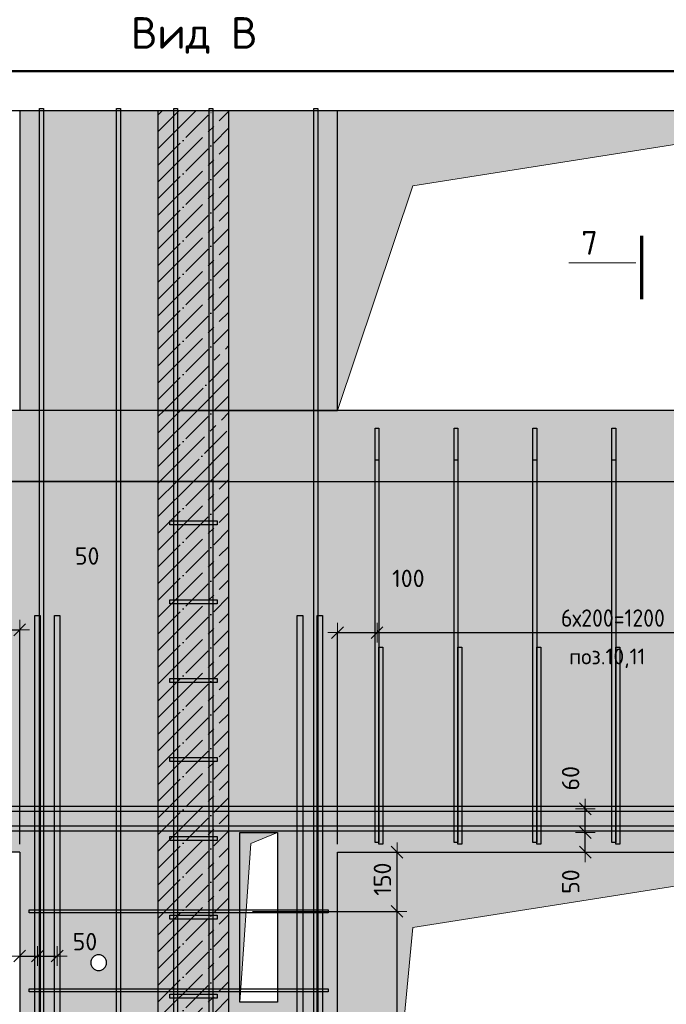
# Model space of a CAD drawing. Header units: millimetres. Extents: x -2258 to 68686, y -2266 to 30725.
# Tile 60 of 83: x 31991 to 33629, y 23975 to 26471. Entities that reach past the tile are written whole.
import ezdxf

# ---------------------------------------------------------------- set-up
doc = ezdxf.new("R2010")
doc.units = ezdxf.units.MM
doc.header["$PDMODE"] = 65
doc.linetypes.add('______11', pattern=[100, 80, -10, 0, -10])
doc.linetypes.add('______5', pattern=[220, 160, -20, 20, -20])
for name, color, linetype, lineweight in [('Standard', 7, 'Continuous', 25), ('Арм.стержн. Арматура края', 96, 'Continuous', 35), ('Арм.стержн. вертикальными 1', 22, 'Continuous', 35), ('Арм.стержн. Доп. арматура', 180, 'Continuous', 35), ('Арм.стержн. Хомут', 240, 'Continuous', 35), ('Размерная линия_ общее', 7, 'Continuous', 13), ('Фундамент (1)', 7, 'Continuous', 35)]:
    doc.layers.add(name, color=color, linetype=linetype, lineweight=lineweight)
doc.layers.add('Осевая линия_ общее', color=7, linetype='______5', lineweight=13, true_color=0xa0a0a0)
doc.styles.add('ISOCPEUR', font='ISOCPEUR')
doc.dimstyles.new('DIMSTYLE_11', dxfattribs={"dimtxt": 44, "dimasz": 50, "dimexe": 0, "dimexo": 0, "dimgap": 22, "dimtad": 2, "dimdec": 0, "dimrnd": 5, "dimzin": 12, "dimdsep": 46, "dimtxsty": 'ISOCPEUR', "dimblk1": 'ALL_ML_STRICH', "dimblk2": 'ALL_ML_STRICH', "dimsah": 1, "dimcen": 0, "dimclrd": 7, "dimclre": 256, "dimclrt": 7, "dimadec": 0, "dimazin": 0, "dimtfac": 1, "dimtdec": 0, "dimtix": 1, "dimtmove": 2, "dimatfit": 3, "dimfxl": 0, "dimtvp": 1.2, "dimtzin": 0, "dimlwd": 0, "dimlwe": -3, "dimarcsym": 0})
doc.dimstyles.new('DIMSTYLE_3', dxfattribs={"dimtxt": 44, "dimasz": 50, "dimexe": 0, "dimexo": 0, "dimgap": 22, "dimtad": 2, "dimdec": 0, "dimrnd": 5, "dimzin": 12, "dimdsep": 46, "dimtxsty": 'ISOCPEUR', "dimblk1": 'ALL_ML_STRICH', "dimblk2": 'ALL_ML_STRICH', "dimsah": 1, "dimcen": 0, "dimclrd": 7, "dimclre": 256, "dimclrt": 7, "dimadec": 0, "dimazin": 0, "dimtfac": 1, "dimtdec": 0, "dimtix": 1, "dimtmove": 2, "dimatfit": 3, "dimfxl": 0, "dimtzin": 0, "dimlwd": 0, "dimlwe": -3, "dimarcsym": 0})

# ---------------------------------------------------------------- blocks, each defined once
blk = doc.blocks.new('ALL_ML_STRICH')
at = {"color": 0, "linetype": 'ByBlock', "lineweight": -2}
for p, q in [((0, -0.5), (0, 0.5)), ((-1, 0), (0.5, 0)), ((-0.3, -0.3), (0.3, 0.3))]:
    blk.add_line(p, q, dxfattribs=at)
blk = doc.blocks.new('*D302')
at = {"layer": 'DEFPOINTS', "color": 7, "linetype": 'Continuous', "lineweight": 13, "transparency": 33554687}
for p in [(32896.4, 24942.9), (32796.4, 24916.7), (32796.4, 24360.1)]:
    blk.add_point(p, dxfattribs=at)
at = {"layer": 'Размерная линия_ общее', "color": 253, "linetype": 'Continuous', "lineweight": -2, "true_color": 0xa0a0a0, "transparency": 33554687}
for p, q in [((32796.4, 24380.1), (32796.4, 24916.7)), ((32896.4, 24922.9), (32896.4, 24916.7))]:
    blk.add_line(p, q, dxfattribs=at)
at = {"layer": 'Размерная линия_ общее', "color": 7, "linetype": 'Continuous', "lineweight": -2, "transparency": 33554687}
blk.add_line((32796.4, 24916.7), (32896.4, 24916.7), dxfattribs=at)
at = {"layer": 'Размерная линия_ общее', "color": 7, "linetype": 'Continuous', "lineweight": 13, "transparency": 33554687, "xscale": 50, "yscale": 50, "zscale": 50, "rotation": 180}
blk.add_blockref('ALL_ML_STRICH', (32796.4, 24916.7), dxfattribs=at)
at = {"layer": 'Размерная линия_ общее', "color": 7, "linetype": 'Continuous', "lineweight": 13, "transparency": 33554687, "xscale": 50, "yscale": 50, "zscale": 50}
blk.add_blockref('ALL_ML_STRICH', (32896.4, 24916.7), dxfattribs=at)
at = {"layer": 'Размерная линия_ общее', "color": 7, "linetype": 'Continuous', "lineweight": 13, "transparency": 33554687, "insert": (32975.7, 25054.2), "char_height": 44, "width": 132, "attachment_point": 5, "style": 'ISOCPEUR'}
blk.add_mtext('\\A1;{100}', dxfattribs=at)
blk = doc.blocks.new('*D303')
at = {"layer": 'DEFPOINTS', "color": 7, "linetype": 'Continuous', "lineweight": 13, "transparency": 33554687}
for p in [(32896.4, 24942.9), (34096.4, 24942.9), (32896.4, 24916.7)]:
    blk.add_point(p, dxfattribs=at)
at = {"layer": 'Размерная линия_ общее', "color": 253, "linetype": 'Continuous', "lineweight": -2, "true_color": 0xa0a0a0, "transparency": 33554687}
for p, q in [((32896.4, 24922.9), (32896.4, 24916.7)), ((34096.4, 24922.9), (34096.4, 24916.7))]:
    blk.add_line(p, q, dxfattribs=at)
at = {"layer": 'Размерная линия_ общее', "color": 7, "linetype": 'Continuous', "lineweight": -2, "transparency": 33554687}
blk.add_line((32896.4, 24916.7), (34096.4, 24916.7), dxfattribs=at)
at = {"layer": 'Размерная линия_ общее', "color": 7, "linetype": 'Continuous', "lineweight": 13, "transparency": 33554687, "xscale": 50, "yscale": 50, "zscale": 50, "rotation": 180}
blk.add_blockref('ALL_ML_STRICH', (32896.4, 24916.7), dxfattribs=at)
at = {"layer": 'Размерная линия_ общее', "color": 7, "linetype": 'Continuous', "lineweight": 13, "transparency": 33554687, "xscale": 50, "yscale": 50, "zscale": 50}
blk.add_blockref('ALL_ML_STRICH', (34096.4, 24916.7), dxfattribs=at)
at = {"layer": 'Размерная линия_ общее', "color": 7, "linetype": 'Continuous', "lineweight": 13, "transparency": 33554687, "insert": (33362.4, 24975.7), "char_height": 44, "width": 2.2, "attachment_point": 1, "line_spacing_factor": 0.60241, "style": 'ISOCPEUR'}
blk.add_mtext('\\W0.91;6х200=1200', dxfattribs=at)
blk = doc.blocks.new('*D305')
at = {"layer": 'DEFPOINTS', "color": 7, "linetype": 'Continuous', "lineweight": 13, "transparency": 33554687}
for p in [(33401.4, 24410.1), (33401.4, 24360.1), (33423.9, 24360.1)]:
    blk.add_point(p, dxfattribs=at)
at = {"layer": 'Размерная линия_ общее', "color": 253, "linetype": 'Continuous', "lineweight": -2, "true_color": 0xa0a0a0, "transparency": 33554687}
for p, q in [((33421.4, 24410.1), (33423.9, 24410.1)), ((33421.4, 24360.1), (33423.9, 24360.1))]:
    blk.add_line(p, q, dxfattribs=at)
at = {"layer": 'Размерная линия_ общее', "color": 7, "linetype": 'Continuous', "lineweight": -2, "transparency": 33554687}
blk.add_line((33423.9, 24360.1), (33423.9, 24410.1), dxfattribs=at)
at = {"layer": 'Размерная линия_ общее', "color": 7, "linetype": 'Continuous', "lineweight": 13, "transparency": 33554687, "xscale": 50, "yscale": 50, "zscale": 50}
for p, rotation in [((33423.9, 24410.1), 90), ((33423.9, 24360.1), 270)]:
    blk.add_blockref('ALL_ML_STRICH', p, dxfattribs=dict(at, rotation=rotation))
at = {"layer": 'Размерная линия_ общее', "color": 7, "linetype": 'Continuous', "lineweight": 13, "transparency": 33554687, "insert": (33387, 24285.6), "char_height": 44, "width": 88, "attachment_point": 5, "rotation": 90, "style": 'ISOCPEUR'}
blk.add_mtext('\\A1;{50}', dxfattribs=at)
blk = doc.blocks.new('*D306')
at = {"layer": 'DEFPOINTS', "color": 7, "linetype": 'Continuous', "lineweight": 13, "transparency": 33554687}
for p in [(33404.6, 24470.1), (33401.4, 24410.1), (33423.9, 24410.1)]:
    blk.add_point(p, dxfattribs=at)
at = {"layer": 'Размерная линия_ общее', "color": 253, "linetype": 'Continuous', "lineweight": -2, "true_color": 0xa0a0a0, "transparency": 33554687}
for p, q in [((33423.9, 24470.1), (33423.9, 24470.1)), ((33421.4, 24410.1), (33423.9, 24410.1))]:
    blk.add_line(p, q, dxfattribs=at)
at = {"layer": 'Размерная линия_ общее', "color": 7, "linetype": 'Continuous', "lineweight": -2, "transparency": 33554687}
blk.add_line((33423.9, 24410.1), (33423.9, 24470.1), dxfattribs=at)
at = {"layer": 'Размерная линия_ общее', "color": 7, "linetype": 'Continuous', "lineweight": 13, "transparency": 33554687, "xscale": 50, "yscale": 50, "zscale": 50}
for p, rotation in [((33423.9, 24470.1), 90), ((33423.9, 24410.1), 270)]:
    blk.add_blockref('ALL_ML_STRICH', p, dxfattribs=dict(at, rotation=rotation))
at = {"layer": 'Размерная линия_ общее', "color": 7, "linetype": 'Continuous', "lineweight": 13, "transparency": 33554687, "insert": (33386.7, 24547.6), "char_height": 44, "width": 88, "attachment_point": 5, "rotation": 90, "style": 'ISOCPEUR'}
blk.add_mtext('\\A1;{60}', dxfattribs=at)
blk = doc.blocks.new('*D308')
at = {"layer": 'DEFPOINTS', "color": 7, "linetype": 'Continuous', "lineweight": 13, "transparency": 33554687}
for p in [(32561.2, 24210.1), (32589.4, 22210.1), (32947.1, 22210.1)]:
    blk.add_point(p, dxfattribs=at)
at = {"layer": 'Размерная линия_ общее', "color": 253, "linetype": 'Continuous', "lineweight": -2, "true_color": 0xa0a0a0, "transparency": 33554687}
for p, q in [((32581.2, 24210.1), (32947.1, 24210.1)), ((32609.4, 22210.1), (32947.1, 22210.1))]:
    blk.add_line(p, q, dxfattribs=at)
at = {"layer": 'Размерная линия_ общее', "color": 7, "linetype": 'Continuous', "lineweight": -2, "transparency": 33554687}
blk.add_line((32947.1, 22210.1), (32947.1, 24210.1), dxfattribs=at)
at = {"layer": 'Размерная линия_ общее', "color": 7, "linetype": 'Continuous', "lineweight": 13, "transparency": 33554687, "xscale": 50, "yscale": 50, "zscale": 50}
for p, rotation in [((32947.1, 24210.1), 90), ((32947.1, 22210.1), 270)]:
    blk.add_blockref('ALL_ML_STRICH', p, dxfattribs=dict(at, rotation=rotation))
at = {"layer": 'Размерная линия_ общее', "color": 7, "linetype": 'Continuous', "lineweight": 13, "transparency": 33554687, "insert": (32888.1, 23062.1), "char_height": 44, "width": 2.2, "attachment_point": 1, "rotation": 90, "line_spacing_factor": 0.60241, "style": 'ISOCPEUR'}
blk.add_mtext('\\W0.91;10х200=2000', dxfattribs=at)
blk = doc.blocks.new('*D309')
at = {"layer": 'DEFPOINTS', "color": 7, "linetype": 'Continuous', "lineweight": 13, "transparency": 33554687}
for p in [(32796.4, 24360.1), (32561.2, 24210.1), (32947.1, 24210.1)]:
    blk.add_point(p, dxfattribs=at)
at = {"layer": 'Размерная линия_ общее', "color": 253, "linetype": 'Continuous', "lineweight": -2, "true_color": 0xa0a0a0, "transparency": 33554687}
for p, q in [((32816.4, 24360.1), (32947.1, 24360.1)), ((32581.2, 24210.1), (32947.1, 24210.1))]:
    blk.add_line(p, q, dxfattribs=at)
at = {"layer": 'Размерная линия_ общее', "color": 7, "linetype": 'Continuous', "lineweight": -2, "transparency": 33554687}
blk.add_line((32947.1, 24210.1), (32947.1, 24360.1), dxfattribs=at)
at = {"layer": 'Размерная линия_ общее', "color": 7, "linetype": 'Continuous', "lineweight": 13, "transparency": 33554687, "xscale": 50, "yscale": 50, "zscale": 50}
for p, rotation in [((32947.1, 24360.1), 90), ((32947.1, 24210.1), 270)]:
    blk.add_blockref('ALL_ML_STRICH', p, dxfattribs=dict(at, rotation=rotation))
at = {"layer": 'Размерная линия_ общее', "color": 7, "linetype": 'Continuous', "lineweight": 13, "transparency": 33554687, "insert": (32910.1, 24291.7), "char_height": 44, "width": 132, "attachment_point": 5, "rotation": 90, "style": 'ISOCPEUR'}
blk.add_mtext('\\A1;{150}', dxfattribs=at)
blk = doc.blocks.new('*D310')
at = {"layer": 'DEFPOINTS', "color": 7, "linetype": 'Continuous', "lineweight": 13, "transparency": 33554687}
for p in [(32036.4, 24116.9), (31991.4, 24096.8), (31991.4, 24074.4)]:
    blk.add_point(p, dxfattribs=at)
at = {"layer": 'Размерная линия_ общее', "color": 253, "linetype": 'Continuous', "lineweight": -2, "true_color": 0xa0a0a0, "transparency": 33554687}
for p, q in [((31991.4, 24094.4), (31991.4, 24096.8)), ((32036.4, 24096.9), (32036.4, 24096.8))]:
    blk.add_line(p, q, dxfattribs=at)
at = {"layer": 'Размерная линия_ общее', "color": 7, "linetype": 'Continuous', "lineweight": -2, "transparency": 33554687}
blk.add_line((31991.4, 24096.8), (32036.4, 24096.8), dxfattribs=at)
at = {"layer": 'Размерная линия_ общее', "color": 7, "linetype": 'Continuous', "lineweight": 13, "transparency": 33554687, "xscale": 50, "yscale": 50, "zscale": 50, "rotation": 180}
blk.add_blockref('ALL_ML_STRICH', (31991.4, 24096.8), dxfattribs=at)
at = {"layer": 'Размерная линия_ общее', "color": 7, "linetype": 'Continuous', "lineweight": 13, "transparency": 33554687, "xscale": 50, "yscale": 50, "zscale": 50}
blk.add_blockref('ALL_ML_STRICH', (32036.4, 24096.8), dxfattribs=at)
at = {"layer": 'Размерная линия_ общее', "color": 7, "linetype": 'Continuous', "lineweight": 13, "transparency": 33554687, "insert": (31906.2, 24133.7), "char_height": 44, "width": 88, "attachment_point": 5, "style": 'ISOCPEUR'}
blk.add_mtext('\\A1;{45}', dxfattribs=at)
blk = doc.blocks.new('*D311')
at = {"layer": 'DEFPOINTS', "color": 7, "linetype": 'Continuous', "lineweight": 13, "transparency": 33554687}
for p in [(32036.4, 24116.9), (32086.4, 24115.2), (32036.4, 24096.8)]:
    blk.add_point(p, dxfattribs=at)
at = {"layer": 'Размерная линия_ общее', "color": 253, "linetype": 'Continuous', "lineweight": -2, "true_color": 0xa0a0a0, "transparency": 33554687}
for p, q in [((32036.4, 24096.9), (32036.4, 24096.8)), ((32086.4, 24096.8), (32086.4, 24096.8))]:
    blk.add_line(p, q, dxfattribs=at)
at = {"layer": 'Размерная линия_ общее', "color": 7, "linetype": 'Continuous', "lineweight": -2, "transparency": 33554687}
blk.add_line((32036.4, 24096.8), (32086.4, 24096.8), dxfattribs=at)
at = {"layer": 'Размерная линия_ общее', "color": 7, "linetype": 'Continuous', "lineweight": 13, "transparency": 33554687, "xscale": 50, "yscale": 50, "zscale": 50, "rotation": 180}
blk.add_blockref('ALL_ML_STRICH', (32036.4, 24096.8), dxfattribs=at)
at = {"layer": 'Размерная линия_ общее', "color": 7, "linetype": 'Continuous', "lineweight": 13, "transparency": 33554687, "xscale": 50, "yscale": 50, "zscale": 50}
blk.add_blockref('ALL_ML_STRICH', (32086.4, 24096.8), dxfattribs=at)
at = {"layer": 'Размерная линия_ общее', "color": 7, "linetype": 'Continuous', "lineweight": 13, "transparency": 33554687, "insert": (32156.6, 24133.4), "char_height": 44, "width": 88, "attachment_point": 5, "style": 'ISOCPEUR'}
blk.add_mtext('\\A1;{50}', dxfattribs=at)
blk = doc.blocks.new('*D319')
at = {"layer": 'DEFPOINTS', "color": 7, "linetype": 'Continuous', "lineweight": 13, "transparency": 33554687}
for p in [(31941.4, 24945.9), (31941.4, 24924), (31991.4, 24360.1)]:
    blk.add_point(p, dxfattribs=at)
at = {"layer": 'Размерная линия_ общее', "color": 253, "linetype": 'Continuous', "lineweight": -2, "true_color": 0xa0a0a0, "transparency": 33554687}
for p, q in [((31941.4, 24925.9), (31941.4, 24924)), ((31991.4, 24380.1), (31991.4, 24924))]:
    blk.add_line(p, q, dxfattribs=at)
at = {"layer": 'Размерная линия_ общее', "color": 7, "linetype": 'Continuous', "lineweight": -2, "transparency": 33554687}
blk.add_line((31941.4, 24924), (31991.4, 24924), dxfattribs=at)
at = {"layer": 'Размерная линия_ общее', "color": 7, "linetype": 'Continuous', "lineweight": 13, "transparency": 33554687, "xscale": 50, "yscale": 50, "zscale": 50, "rotation": 180}
blk.add_blockref('ALL_ML_STRICH', (31941.4, 24924), dxfattribs=at)
at = {"layer": 'Размерная линия_ общее', "color": 7, "linetype": 'Continuous', "lineweight": 13, "transparency": 33554687, "xscale": 50, "yscale": 50, "zscale": 50}
blk.add_blockref('ALL_ML_STRICH', (31991.4, 24924), dxfattribs=at)
at = {"layer": 'Размерная линия_ общее', "color": 7, "linetype": 'Continuous', "lineweight": 13, "transparency": 33554687, "insert": (32162.2, 25111), "char_height": 44, "width": 88, "attachment_point": 5, "style": 'ISOCPEUR'}
blk.add_mtext('\\A1;{50}', dxfattribs=at)

msp = doc.modelspace()

# ---------------------------------------------------------------- hatches: boundary and pattern name
at = {"linetype": 'Continuous', "lineweight": 13, "transparency": 33554687}
for points in [[(32796.4, 26240.1), (32521.4, 26240.1), (32521.4, 25480.1), (32796.4, 25480.1)], [(30741.4, 25300.1), (32341.4, 25300.1), (32341.4, 25480.1), (30741.4, 25480.1)], [(32521.4, 25300.1), (34826.5, 25300.1), (34826.5, 25480.1), (32521.4, 25480.1)]]:
    msp.add_hatch(color=7, dxfattribs=at).paths.add_polyline_path(points)
at = {"linetype": 'Continuous', "lineweight": -3, "transparency": 33554687}
msp.add_hatch(color=7, dxfattribs=at).paths.add_polyline_path([(32341.4, 25300.1), (32521.4, 25300.1), (32521.4, 25480.1), (32341.4, 25480.1)])
at = {"linetype": 'Continuous', "lineweight": 13, "transparency": 33554687}
h = msp.add_hatch(color=7, dxfattribs=at)
h.paths.add_polyline_path([(32796.4, 24360.1), (34196.4, 24360.1), (34196.4, 22110.1), (34826.5, 22110.1), (34826.5, 25300.1), (32521.4, 25300.1), (32521.4, 22110.1), (32796.4, 22110.1)])
h.paths.add_polyline_path([(32616.4, 23280.1), (32616.3, 23278.1), (32616, 23276), (32615.4, 23274), (32614.7, 23272), (32613.7, 23270.1), (32612.6, 23268.4), (32611.3, 23266.8), (32609.8, 23265.3), (32608.1, 23264), (32606.4, 23262.8), (32604.5, 23261.9), (32602.6, 23261.1), (32600.5, 23260.6), (32598.5, 23260.3), (32596.4, 23260.1), (32594.3, 23260.3), (32592.2, 23260.6), (32590.2, 23261.1), (32588.3, 23261.9), (32586.4, 23262.8), (32584.6, 23264), (32583, 23265.3), (32581.5, 23266.8), (32580.2, 23268.4), (32579.1, 23270.1), (32578.1, 23272), (32577.4, 23274), (32576.8, 23276), (32576.5, 23278.1), (32576.4, 23280.1), (32576.5, 23282.2), (32576.8, 23284.3), (32577.4, 23286.3), (32578.1, 23288.3), (32579.1, 23290.1), (32580.2, 23291.9), (32581.5, 23293.5), (32583, 23295), (32584.6, 23296.3), (32586.4, 23297.5), (32588.3, 23298.4), (32590.2, 23299.2), (32592.2, 23299.7), (32594.3, 23300), (32596.4, 23300.1), (32598.5, 23300), (32600.5, 23299.7), (32602.6, 23299.2), (32604.5, 23298.4), (32606.4, 23297.5), (32608.1, 23296.3), (32609.8, 23295), (32611.3, 23293.5), (32612.6, 23291.9), (32613.7, 23290.1), (32614.7, 23288.3), (32615.4, 23286.3), (32616, 23284.3), (32616.3, 23282.2)], flags=16)
h.paths.add_polyline_path([(32643.9, 23980.1), (32548.9, 23980.1), (32548.9, 24410.1), (32643.9, 24410.1)], flags=16)
at = {"layer": 'Standard', "linetype": 'Continuous', "lineweight": 13, "transparency": 33554687}
msp.add_hatch(color=7, dxfattribs=at).paths.add_polyline_path([(31991.4, 25480.1), (32341.4, 25480.1), (32341.4, 26240.1), (31991.4, 26240.1)])
at = {"layer": 'Standard', "linetype": 'Continuous', "lineweight": -3, "transparency": 33554687}
for points in [[(32341.4, 25480.1), (32521.4, 25480.1), (32521.4, 26240.1), (32341.4, 26240.1)], [(32521.4, 22110.1), (32521.4, 25300.1), (32341.4, 25300.1), (32341.4, 22110.1)]]:
    msp.add_hatch(color=7, dxfattribs=at).paths.add_polyline_path(points)
at = {"layer": 'Standard', "linetype": 'Continuous', "lineweight": 13, "transparency": 33554687}
h = msp.add_hatch(color=7, dxfattribs=at)
h.paths.add_polyline_path([(31091.4, 24360.1), (31991.4, 24360.1), (31991.4, 22110.1), (32341.4, 22110.1), (32341.4, 25300.1), (30741.4, 25300.1), (30741.4, 22110.1), (31091.4, 22110.1)])
h.paths.add_polyline_path([(32211.4, 24080.1), (32211.3, 24078.1), (32211, 24076), (32210.4, 24074), (32209.7, 24072), (32208.7, 24070.1), (32207.6, 24068.4), (32206.3, 24066.8), (32204.8, 24065.3), (32203.1, 24064), (32201.4, 24062.8), (32199.5, 24061.9), (32197.6, 24061.1), (32195.5, 24060.6), (32193.5, 24060.3), (32191.4, 24060.1), (32189.3, 24060.3), (32187.2, 24060.6), (32185.2, 24061.1), (32183.3, 24061.9), (32181.4, 24062.8), (32179.6, 24064), (32178, 24065.3), (32176.5, 24066.8), (32175.2, 24068.4), (32174.1, 24070.1), (32173.1, 24072), (32172.4, 24074), (32171.8, 24076), (32171.5, 24078.1), (32171.4, 24080.1), (32171.5, 24082.2), (32171.8, 24084.3), (32172.4, 24086.3), (32173.1, 24088.3), (32174.1, 24090.1), (32175.2, 24091.9), (32176.5, 24093.5), (32178, 24095), (32179.6, 24096.3), (32181.4, 24097.5), (32183.3, 24098.4), (32185.2, 24099.2), (32187.2, 24099.7), (32189.3, 24100), (32191.4, 24100.1), (32193.5, 24100), (32195.5, 24099.7), (32197.6, 24099.2), (32199.5, 24098.4), (32201.4, 24097.5), (32203.1, 24096.3), (32204.8, 24095), (32206.3, 24093.5), (32207.6, 24091.9), (32208.7, 24090.1), (32209.7, 24088.3), (32210.4, 24086.3), (32211, 24084.3), (32211.3, 24082.2)], flags=16)
h.paths.add_polyline_path([(32211.4, 23280.1), (32211.3, 23278.1), (32211, 23276), (32210.4, 23274), (32209.7, 23272), (32208.7, 23270.1), (32207.6, 23268.4), (32206.3, 23266.8), (32204.8, 23265.3), (32203.1, 23264), (32201.4, 23262.8), (32199.5, 23261.9), (32197.6, 23261.1), (32195.5, 23260.6), (32193.5, 23260.3), (32191.4, 23260.1), (32189.3, 23260.3), (32187.2, 23260.6), (32185.2, 23261.1), (32183.3, 23261.9), (32181.4, 23262.8), (32179.6, 23264), (32178, 23265.3), (32176.5, 23266.8), (32175.2, 23268.4), (32174.1, 23270.1), (32173.1, 23272), (32172.4, 23274), (32171.8, 23276), (32171.5, 23278.1), (32171.4, 23280.1), (32171.5, 23282.2), (32171.8, 23284.3), (32172.4, 23286.3), (32173.1, 23288.3), (32174.1, 23290.1), (32175.2, 23291.9), (32176.5, 23293.5), (32178, 23295), (32179.6, 23296.3), (32181.4, 23297.5), (32183.3, 23298.4), (32185.2, 23299.2), (32187.2, 23299.7), (32189.3, 23300), (32191.4, 23300.1), (32193.5, 23300), (32195.5, 23299.7), (32197.6, 23299.2), (32199.5, 23298.4), (32201.4, 23297.5), (32203.1, 23296.3), (32204.8, 23295), (32206.3, 23293.5), (32207.6, 23291.9), (32208.7, 23290.1), (32209.7, 23288.3), (32210.4, 23286.3), (32211, 23284.3), (32211.3, 23282.2)], flags=16)
at = {"layer": 'Standard', "linetype": 'Continuous', "lineweight": 13, "true_color": 0x5d5d5d, "transparency": 33554687}
msp.add_hatch(color=251, dxfattribs=at).paths.add_polyline_path([(32548.9, 24410.1), (32548.9, 23980.1), (32577.2, 24381.9), (32643.9, 24410.1)])
at = {"layer": 'Фундамент (1)', "linetype": 'Continuous', "lineweight": 13, "true_color": 0x2d2d2d, "transparency": 33554687}
for points in [[(32987.3, 26049.2), (34196.4, 26240.1), (32796.4, 26240.1), (32796.4, 25480.1)], [(32987.3, 24169.2), (34196.4, 24360.1), (32796.4, 24360.1), (32796.4, 22160.1)]]:
    msp.add_hatch(color=250, dxfattribs=at).paths.add_polyline_path(points)

# ---------------------------------------------------------------- linework, layer by layer
at = {"color": 7, "linetype": 'Continuous', "lineweight": 25, "transparency": 33554687}
for p, q in [((32471.4, 26240.1), (32846.4, 26240.1)), ((32796.4, 25480.1), (32796.4, 26240.1)), ((31991.4, 25480.1), (31091.4, 25480.1)), ((32341.4, 25480.1), (31991.4, 25480.1)), ((32521.4, 25480.1), (32341.4, 25480.1)), ((32341.4, 25480.1), (32341.4, 25300.1)), ((32796.4, 25480.1), (32521.4, 25480.1)), ((32521.4, 25300.1), (32521.4, 25480.1)), ((32521.4, 25480.1), (32796.4, 25480.1)), ((34196.4, 25480.1), (32796.4, 25480.1)), ((30741.4, 25300.1), (32341.4, 25300.1)), ((32341.4, 25300.1), (32521.4, 25300.1)), ((32521.4, 25300.1), (34826.5, 25300.1)), ((32521.4, 25300.1), (34826.5, 25300.1)), ((32548.9, 23980.1), (32548.9, 24410.1)), ((32548.9, 24410.1), (32643.9, 24410.1)), ((32643.9, 24410.1), (32643.9, 23980.1)), ((32796.4, 22110.1), (32796.4, 24360.1)), ((32796.4, 24360.1), (34196.4, 24360.1)), ((32643.9, 23980.1), (32548.9, 23980.1))]:
    msp.add_line(p, q, dxfattribs=at)
at = {"color": 7, "linetype": '______11', "lineweight": -3, "transparency": 33554687}
for p, q in [((32341.4, 25422.2), (32399.3, 25480.1)), ((32341.4, 25337.4), (32484.2, 25480.1)), ((32389, 25300.1), (32521.4, 25432.5)), ((32473.9, 25300.1), (32521.4, 25347.7))]:
    msp.add_line(p, q, dxfattribs=at)
at = {"color": 7, "linetype": '______5', "lineweight": -3, "transparency": 33554687}
for p, q in [((32341.4, 25464.6), (32356.9, 25480.1)), ((32341.4, 25379.8), (32441.7, 25480.1)), ((32346.6, 25300.1), (32521.4, 25474.9)), ((32431.5, 25300.1), (32521.4, 25390.1)), ((32516.3, 25300.1), (32521.4, 25305.2))]:
    msp.add_line(p, q, dxfattribs=at)
at = {"layer": 'Standard', "color": 7, "linetype": 'Continuous', "lineweight": 25, "transparency": 33554687}
for p, q in [((31941.4, 26240.1), (32391.4, 26240.1)), ((31991.4, 26240.1), (31991.4, 25480.1)), ((32291.4, 26240.1), (32571.4, 26240.1)), ((32341.4, 26240.1), (32341.4, 25480.1)), ((32521.4, 25480.1), (32521.4, 26240.1)), ((32341.4, 25480.1), (31991.4, 25480.1)), ((32341.4, 25480.1), (32521.4, 25480.1)), ((32341.4, 25300.1), (30741.4, 25300.1)), ((32521.4, 25300.1), (32341.4, 25300.1)), ((32341.4, 25300.1), (32341.4, 22110.1)), ((32521.4, 22110.1), (32521.4, 25300.1)), ((31991.4, 24360.1), (31091.4, 24360.1)), ((31991.4, 24360.1), (31991.4, 22110.1)), ((32173.1, 24088.3), (32172.4, 24086.3)), ((32174.1, 24090.1), (32173.1, 24088.3)), ((32175.2, 24091.9), (32174.1, 24090.1)), ((32176.5, 24093.5), (32175.2, 24091.9)), ((32178, 24095), (32176.5, 24093.5)), ((32179.6, 24096.3), (32178, 24095)), ((32181.4, 24097.5), (32179.6, 24096.3)), ((32183.3, 24098.4), (32181.4, 24097.5)), ((32185.2, 24099.2), (32183.3, 24098.4)), ((32187.2, 24099.7), (32185.2, 24099.2)), ((32189.3, 24100), (32187.2, 24099.7)), ((32191.4, 24100.1), (32189.3, 24100)), ((32193.5, 24100), (32191.4, 24100.1)), ((32195.5, 24099.7), (32193.5, 24100)), ((32197.6, 24099.2), (32195.5, 24099.7)), ((32199.5, 24098.4), (32197.6, 24099.2)), ((32201.4, 24097.5), (32199.5, 24098.4)), ((32203.1, 24096.3), (32201.4, 24097.5)), ((32204.8, 24095), (32203.1, 24096.3)), ((32206.3, 24093.5), (32204.8, 24095)), ((32207.6, 24091.9), (32206.3, 24093.5)), ((32208.7, 24090.1), (32207.6, 24091.9)), ((32209.7, 24088.3), (32208.7, 24090.1)), ((32210.4, 24086.3), (32209.7, 24088.3)), ((32171.5, 24082.2), (32171.4, 24080.1)), ((32171.4, 24080.1), (32171.5, 24078.1)), ((32171.8, 24084.3), (32171.5, 24082.2)), ((32171.5, 24078.1), (32171.8, 24076)), ((32172.4, 24086.3), (32171.8, 24084.3)), ((32171.8, 24076), (32172.4, 24074)), ((32172.4, 24074), (32173.1, 24072)), ((32173.1, 24072), (32174.1, 24070.1)), ((32174.1, 24070.1), (32175.2, 24068.4)), ((32175.2, 24068.4), (32176.5, 24066.8)), ((32176.5, 24066.8), (32178, 24065.3)), ((32178, 24065.3), (32179.6, 24064)), ((32179.6, 24064), (32181.4, 24062.8)), ((32181.4, 24062.8), (32183.3, 24061.9)), ((32183.3, 24061.9), (32185.2, 24061.1)), ((32197.6, 24061.1), (32199.5, 24061.9)), ((32199.5, 24061.9), (32201.4, 24062.8)), ((32201.4, 24062.8), (32203.1, 24064)), ((32203.1, 24064), (32204.8, 24065.3)), ((32204.8, 24065.3), (32206.3, 24066.8)), ((32206.3, 24066.8), (32207.6, 24068.4)), ((32207.6, 24068.4), (32208.7, 24070.1)), ((32208.7, 24070.1), (32209.7, 24072)), ((32209.7, 24072), (32210.4, 24074)), ((32211, 24084.3), (32210.4, 24086.3)), ((32210.4, 24074), (32211, 24076)), ((32211.3, 24082.2), (32211, 24084.3)), ((32211, 24076), (32211.3, 24078.1)), ((32211.4, 24080.1), (32211.3, 24082.2)), ((32211.3, 24078.1), (32211.4, 24080.1)), ((32185.2, 24061.1), (32187.2, 24060.6)), ((32187.2, 24060.6), (32189.3, 24060.3)), ((32189.3, 24060.3), (32191.4, 24060.1)), ((32191.4, 24060.1), (32193.5, 24060.3)), ((32193.5, 24060.3), (32195.5, 24060.6)), ((32195.5, 24060.6), (32197.6, 24061.1))]:
    msp.add_line(p, q, dxfattribs=at)
at = {"layer": 'Standard', "color": 7, "linetype": '______11', "lineweight": -3, "transparency": 33554687}
for p, q in [((32341.4, 26101), (32480.5, 26240.1)), ((32341.4, 26185.9), (32395.6, 26240.1)), ((32341.4, 26016.2), (32521.4, 26196.2)), ((32341.4, 25931.3), (32521.4, 26111.3)), ((32341.4, 25846.5), (32521.4, 26026.5)), ((32341.4, 25761.6), (32521.4, 25941.6)), ((32341.4, 25676.8), (32521.4, 25856.8)), ((32341.4, 25591.9), (32521.4, 25771.9)), ((32341.4, 25507.1), (32521.4, 25687.1)), ((32399.3, 25480.1), (32521.4, 25602.2)), ((32484.2, 25480.1), (32521.4, 25517.4)), ((32341.4, 25167.7), (32473.9, 25300.1)), ((32341.4, 25252.5), (32389, 25300.1)), ((32341.4, 25082.8), (32521.4, 25262.8)), ((32341.4, 24997.9), (32521.4, 25177.9)), ((32341.4, 24913.1), (32521.4, 25093.1)), ((32341.4, 24828.2), (32521.4, 25008.2)), ((32341.4, 24743.4), (32521.4, 24923.4)), ((32341.4, 24658.5), (32521.4, 24838.5)), ((32341.4, 24573.7), (32521.4, 24753.7)), ((32341.4, 24488.8), (32521.4, 24668.8)), ((32341.4, 24404), (32521.4, 24584)), ((32341.4, 24319.1), (32521.4, 24499.1)), ((32341.4, 24234.3), (32521.4, 24414.3)), ((32341.4, 24149.4), (32521.4, 24329.4)), ((32341.4, 24064.6), (32521.4, 24244.6)), ((32341.4, 23979.7), (32521.4, 24159.7)), ((32341.4, 23894.9), (32521.4, 24074.9)), ((32341.4, 23810), (32521.4, 23990))]:
    msp.add_line(p, q, dxfattribs=at)
at = {"layer": 'Standard', "color": 7, "linetype": '______5', "lineweight": -3, "transparency": 33554687}
for p, q in [((32341.4, 26143.5), (32438.1, 26240.1)), ((32341.4, 26228.3), (32353.2, 26240.1)), ((32341.4, 26058.6), (32521.4, 26238.6)), ((32341.4, 25973.8), (32521.4, 26153.8)), ((32341.4, 25888.9), (32521.4, 26068.9)), ((32341.4, 25804.1), (32521.4, 25984.1)), ((32341.4, 25719.2), (32521.4, 25899.2)), ((32341.4, 25634.3), (32521.4, 25814.3)), ((32341.4, 25549.5), (32521.4, 25729.5)), ((32356.9, 25480.1), (32521.4, 25644.6)), ((32441.7, 25480.1), (32521.4, 25559.8)), ((32341.4, 25125.2), (32516.3, 25300.1)), ((32341.4, 25210.1), (32431.5, 25300.1)), ((32341.4, 25294.9), (32346.6, 25300.1)), ((32341.4, 25040.4), (32521.4, 25220.4)), ((32341.4, 24955.5), (32521.4, 25135.5)), ((32341.4, 24870.7), (32521.4, 25050.7)), ((32341.4, 24785.8), (32521.4, 24965.8)), ((32341.4, 24701), (32521.4, 24881)), ((32341.4, 24616.1), (32521.4, 24796.1)), ((32341.4, 24531.3), (32521.4, 24711.3)), ((32341.4, 24446.4), (32521.4, 24626.4)), ((32341.4, 24361.6), (32521.4, 24541.6)), ((32341.4, 24276.7), (32521.4, 24456.7)), ((32341.4, 24191.8), (32521.4, 24371.8)), ((32341.4, 24107), (32521.4, 24287)), ((32341.4, 24022.1), (32521.4, 24202.1)), ((32341.4, 23937.3), (32521.4, 24117.3)), ((32341.4, 23852.4), (32521.4, 24032.4))]:
    msp.add_line(p, q, dxfattribs=at)
at = {"layer": 'Standard', "color": 7, "linetype": 'Continuous', "lineweight": 70, "transparency": 33554687}
msp.add_line((33567.5, 25762.1), (33567.5, 25922.9), dxfattribs=at)
at = {"layer": 'Standard', "color": 7, "linetype": 'Continuous', "lineweight": 13, "transparency": 33554687}
msp.add_line((33551.5, 25854.3), (33381.9, 25854.3), dxfattribs=at)
at = {"layer": 'Standard', "color": 7, "linetype": 'Continuous', "lineweight": 50, "transparency": 33554687}
msp.add_lwpolyline([(30215.6, 21830.1), (34926.5, 21830.1), (34926.5, 26340.1), (30215.6, 26340.1), (30215.6, 21830.1)], dxfattribs=at)
at = {"layer": 'Standard', "color": 7, "linetype": 'Continuous', "lineweight": 13, "transparency": 33554687}
for points in [[(32796.4, 25480.1), (32987.3, 26049.2), (34196.4, 26240.1)], [(32796.4, 22160.1), (32987.3, 24169.2), (34196.4, 24360.1)]]:
    msp.add_lwpolyline(points, dxfattribs=at)
at = {"layer": 'Арм.стержн. Арматура края', "color": 4, "linetype": 'Continuous', "lineweight": 25, "transparency": 33554687}
for points in [[(32371.4, 25200.1), (32491.4, 25200.1), (32491.4, 25190.1), (32371.4, 25190.1), (32371.4, 25200.1)], [(32371.4, 25000.1), (32491.4, 25000.1), (32491.4, 24990.1), (32371.4, 24990.1), (32371.4, 25000.1)], [(32901.4, 24380.1), (32901.4, 24880.1), (32911.4, 24880.1), (32911.4, 24380.1), (32901.4, 24380.1)], [(33101.4, 24380.1), (33101.4, 24880.1), (33111.4, 24880.1), (33111.4, 24380.1), (33101.4, 24380.1)], [(33301.4, 24380.1), (33301.4, 24880.1), (33311.4, 24880.1), (33311.4, 24380.1), (33301.4, 24380.1)], [(33501.4, 24380.1), (33501.4, 24880.1), (33511.4, 24880.1), (33511.4, 24380.1), (33501.4, 24380.1)], [(32371.4, 24800.1), (32491.4, 24800.1), (32491.4, 24790.1), (32371.4, 24790.1), (32371.4, 24800.1)], [(32371.4, 24600.1), (32491.4, 24600.1), (32491.4, 24590.1), (32371.4, 24590.1), (32371.4, 24600.1)], [(32371.4, 24400.1), (32491.4, 24400.1), (32491.4, 24390.1), (32371.4, 24390.1), (32371.4, 24400.1)], [(32371.4, 24200.1), (32491.4, 24200.1), (32491.4, 24190.1), (32371.4, 24190.1), (32371.4, 24200.1)], [(32371.4, 24000.1), (32491.4, 24000.1), (32491.4, 23990.1), (32371.4, 23990.1), (32371.4, 24000.1)]]:
    msp.add_lwpolyline(points, dxfattribs=at)
at = {"layer": 'Арм.стержн. вертикальными 1', "color": 4, "linetype": 'Continuous', "lineweight": 25, "transparency": 33554687}
for points in [[(32041.4, 22110.1), (32041.4, 26245.1), (32051.4, 26245.1), (32051.4, 22110.1), (32041.4, 22110.1)], [(32041.4, 22110.1), (32041.4, 26245.1), (32051.4, 26245.1), (32051.4, 22110.1), (32041.4, 22110.1)], [(32236.4, 22110.1), (32236.4, 26245.1), (32246.4, 26245.1), (32246.4, 22110.1), (32236.4, 22110.1)], [(32236.4, 22110.1), (32236.4, 26245.1), (32246.4, 26245.1), (32246.4, 22110.1), (32236.4, 22110.1)], [(32381.4, 22110.1), (32381.4, 26245.1), (32391.4, 26245.1), (32391.4, 22110.1), (32381.4, 22110.1)], [(32381.4, 22110.1), (32381.4, 26245.1), (32391.4, 26245.1), (32391.4, 22110.1), (32381.4, 22110.1)], [(32381.4, 22110.1), (32381.4, 26245.1), (32391.4, 26245.1), (32391.4, 22110.1), (32381.4, 22110.1)], [(32470.9, 22110.1), (32470.9, 26245.1), (32480.9, 26245.1), (32480.9, 22110.1), (32470.9, 22110.1)], [(32470.9, 22110.1), (32470.9, 26245.1), (32480.9, 26245.1), (32480.9, 22110.1), (32470.9, 22110.1)], [(32470.9, 22110.1), (32470.9, 26245.1), (32480.9, 26245.1), (32480.9, 22110.1), (32470.9, 22110.1)], [(32736.4, 22110.1), (32736.4, 26245.1), (32746.4, 26245.1), (32746.4, 22110.1), (32736.4, 22110.1)], [(32736.4, 22110.1), (32736.4, 26245.1), (32746.4, 26245.1), (32746.4, 22110.1), (32736.4, 22110.1)], [(32891.4, 24385.1), (32891.4, 25435.1), (32901.4, 25435.1), (32901.4, 24385.1), (32891.4, 24385.1)], [(33091.4, 24385.1), (33091.4, 25435.1), (33101.4, 25435.1), (33101.4, 24385.1), (33091.4, 24385.1)], [(33291.4, 24385.1), (33291.4, 25435.1), (33301.4, 25435.1), (33301.4, 24385.1), (33291.4, 24385.1)], [(33491.4, 24385.1), (33491.4, 25435.1), (33501.4, 25435.1), (33501.4, 24385.1), (33491.4, 24385.1)], [(32891.4, 24385.1), (32891.4, 25355.1), (32901.4, 25355.1), (32901.4, 24385.1), (32891.4, 24385.1)], [(33091.4, 24385.1), (33091.4, 25355.1), (33101.4, 25355.1), (33101.4, 24385.1), (33091.4, 24385.1)], [(33291.4, 24385.1), (33291.4, 25355.1), (33301.4, 25355.1), (33301.4, 24385.1), (33291.4, 24385.1)], [(33491.4, 24385.1), (33491.4, 25355.1), (33501.4, 25355.1), (33501.4, 24385.1), (33491.4, 24385.1)]]:
    msp.add_lwpolyline(points, dxfattribs=at)
at = {"layer": 'Арм.стержн. Доп. арматура', "color": 7, "linetype": 'Continuous', "lineweight": 25, "transparency": 33554687}
for points in [[(32029.4, 22110.1), (32029.4, 24960.1), (32043.4, 24960.1), (32043.4, 22110.1), (32029.4, 22110.1)], [(32029.4, 22110.1), (32029.4, 24960.1), (32043.4, 24960.1), (32043.4, 22110.1), (32029.4, 22110.1)], [(32079.4, 22110.1), (32079.4, 24960.1), (32093.4, 24960.1), (32093.4, 22110.1), (32079.4, 22110.1)], [(32079.4, 22110.1), (32079.4, 24960.1), (32093.4, 24960.1), (32093.4, 22110.1), (32079.4, 22110.1)], [(32694.4, 22110.1), (32694.4, 24960.1), (32708.4, 24960.1), (32708.4, 22110.1), (32694.4, 22110.1)], [(32694.4, 22110.1), (32694.4, 24960.1), (32708.4, 24960.1), (32708.4, 22110.1), (32694.4, 22110.1)], [(32744.4, 22110.1), (32744.4, 24960.1), (32758.4, 24960.1), (32758.4, 22110.1), (32744.4, 22110.1)], [(32744.4, 22110.1), (32744.4, 24960.1), (32758.4, 24960.1), (32758.4, 22110.1), (32744.4, 22110.1)], [(34796.4, 24463.1), (30591.4, 24463.1), (30591.4, 24477.1), (34796.4, 24477.1), (34796.4, 24463.1)], [(34796.4, 24463.1), (30591.4, 24463.1), (30591.4, 24477.1), (34796.4, 24477.1), (34796.4, 24463.1)], [(34796.4, 24413.1), (30591.4, 24413.1), (30591.4, 24427.1), (34796.4, 24427.1), (34796.4, 24413.1)], [(34796.4, 24413.1), (30591.4, 24413.1), (30591.4, 24427.1), (34796.4, 24427.1), (34796.4, 24413.1)]]:
    msp.add_lwpolyline(points, dxfattribs=at)
at = {"layer": 'Арм.стержн. Хомут', "color": 40, "linetype": 'Continuous', "lineweight": 25, "transparency": 33554687}
for points in [[(32772.4, 24206.1), (32015.4, 24206.1), (32015.4, 24214.1), (32772.4, 24214.1), (32772.4, 24206.1)], [(32772.4, 24006.1), (32015.4, 24006.1), (32015.4, 24014.1), (32772.4, 24014.1), (32772.4, 24006.1)]]:
    msp.add_lwpolyline(points, dxfattribs=at)
at = {"layer": 'Осевая линия_ общее', "color": 7, "linetype": 'Continuous', "lineweight": 13, "transparency": 33554687}
msp.add_lwpolyline([(32548.9, 23980.1), (32577.2, 24381.9), (32643.9, 24410.1)], dxfattribs=at)
at = {"layer": 'Размерная линия_ общее', "color": 52, "linetype": 'Continuous', "lineweight": -3, "transparency": 33554687}
msp.add_line((30315.6, 26240.1), (34826.5, 26240.1), dxfattribs=at)
msp.add_line((30315.6, 26240.1), (34826.5, 26240.1), dxfattribs=at)

# ---------------------------------------------------------------- texts
at = {"layer": 'Standard', "color": 7, "linetype": 'Continuous', "lineweight": 13, "transparency": 33554687, "style": 'ISOCPEUR'}
for s, insert, char_height, width, attachment_point in [('\\A1;{\\fISOCPEUR|i0|b0;\\H80.000000;\\W1.000000;\\C7;Вид В}\\P', (32272.8, 26430.6), 80, 325.895, 4), ('\\A1;{\\fISOCPEUR|i0|b0;\\H60.000000;\\W1.000000;\\C7;7}\\P', (33413.6, 25874.9), 60, 65.333, 7), ('\\A1;{\\fISOCPEUR|i0|b0;\\H40.000000;\\W1.000000;\\C7;поз.10,11}\\P', (33479.5, 24851.7), 40, 213.193, 5)]:
    msp.add_mtext(s, dxfattribs=dict(at, insert=insert, char_height=char_height, width=width, attachment_point=attachment_point))

# ---------------------------------------------------------------- dimensions: what is measured, and where the dimension line sits
at = {"layer": 'Размерная линия_ общее', "color": 7, "linetype": 'Continuous', "lineweight": 13, "transparency": 33554687}
for base, p1, p2, picture, middle in [((31991.4, 24924), (31941.4, 24925.9), (31991.4, 24380.1), '*D319', (32162.2, 25111)), ((32896.4, 24916.7), (32796.4, 24380.1), (32896.4, 24922.9), '*D302', (32975.7, 25054.2)), ((32036.4, 24096.8), (31991.4, 24094.4), (32036.4, 24096.9), '*D310', (31906.2, 24133.7)), ((32086.4, 24096.8), (32036.4, 24096.9), (32086.4, 24096.8), '*D311', (32156.6, 24133.4))]:
    dim = msp.add_linear_dim(base=base, p1=p1, p2=p2, dimstyle='DIMSTYLE_11', override={"dimpost": '<>', "dimclrd": 7, "dimclre": 253, "dimclrt": 7, "dimlwd": 0, "dimlwe": 65533}, dxfattribs=at)
    dim.commit()
    dim.dimension.update_dxf_attribs({"geometry": picture, "text_midpoint": middle, "dimtype": 160})
dim = msp.add_linear_dim(base=(34096.4, 24916.7), p1=(32896.4, 24922.9), p2=(34096.4, 24922.9), text='\\W0.91;6х200=1200', dimstyle='DIMSTYLE_3', override={"dimpost": '<>', "dimclrd": 7, "dimclre": 253, "dimclrt": 7, "dimlwd": 0, "dimlwe": 65533}, dxfattribs=at)
dim.commit()
dim.dimension.update_dxf_attribs({"geometry": '*D303', "text_midpoint": (33496.4, 24938.7), "dimtype": 160})
for base, p1, p2, dimstyle, picture, middle in [((33423.9, 24470.1), (33421.4, 24410.1), (33423.9, 24470.1), 'DIMSTYLE_11', '*D306', (33386.7, 24547.6)), ((33423.9, 24410.1), (33421.4, 24360.1), (33421.4, 24410.1), 'DIMSTYLE_11', '*D305', (33387, 24285.6)), ((32947.1, 24360.1), (32581.2, 24210.1), (32816.4, 24360.1), 'DIMSTYLE_3', '*D309', (32910.1, 24291.7))]:
    dim = msp.add_linear_dim(base=base, p1=p1, p2=p2, angle=90, dimstyle=dimstyle, override={"dimpost": '<>', "dimclrd": 7, "dimclre": 253, "dimclrt": 7, "dimlwd": 0, "dimlwe": 65533}, dxfattribs=at)
    dim.commit()
    dim.dimension.update_dxf_attribs({"geometry": picture, "text_midpoint": middle, "dimtype": 160})
dim = msp.add_linear_dim(base=(32947.1, 24210.1), p1=(32609.4, 22210.1), p2=(32581.2, 24210.1), angle=90, text='\\W0.91;10х200=2000', dimstyle='DIMSTYLE_3', override={"dimpost": '<>', "dimclrd": 7, "dimclre": 253, "dimclrt": 7, "dimlwd": 0, "dimlwe": 65533}, dxfattribs=at)
dim.commit()
dim.dimension.update_dxf_attribs({"geometry": '*D308', "text_midpoint": (32925.1, 23210.1), "dimtype": 160})

doc.saveas('drawing.dxf')
